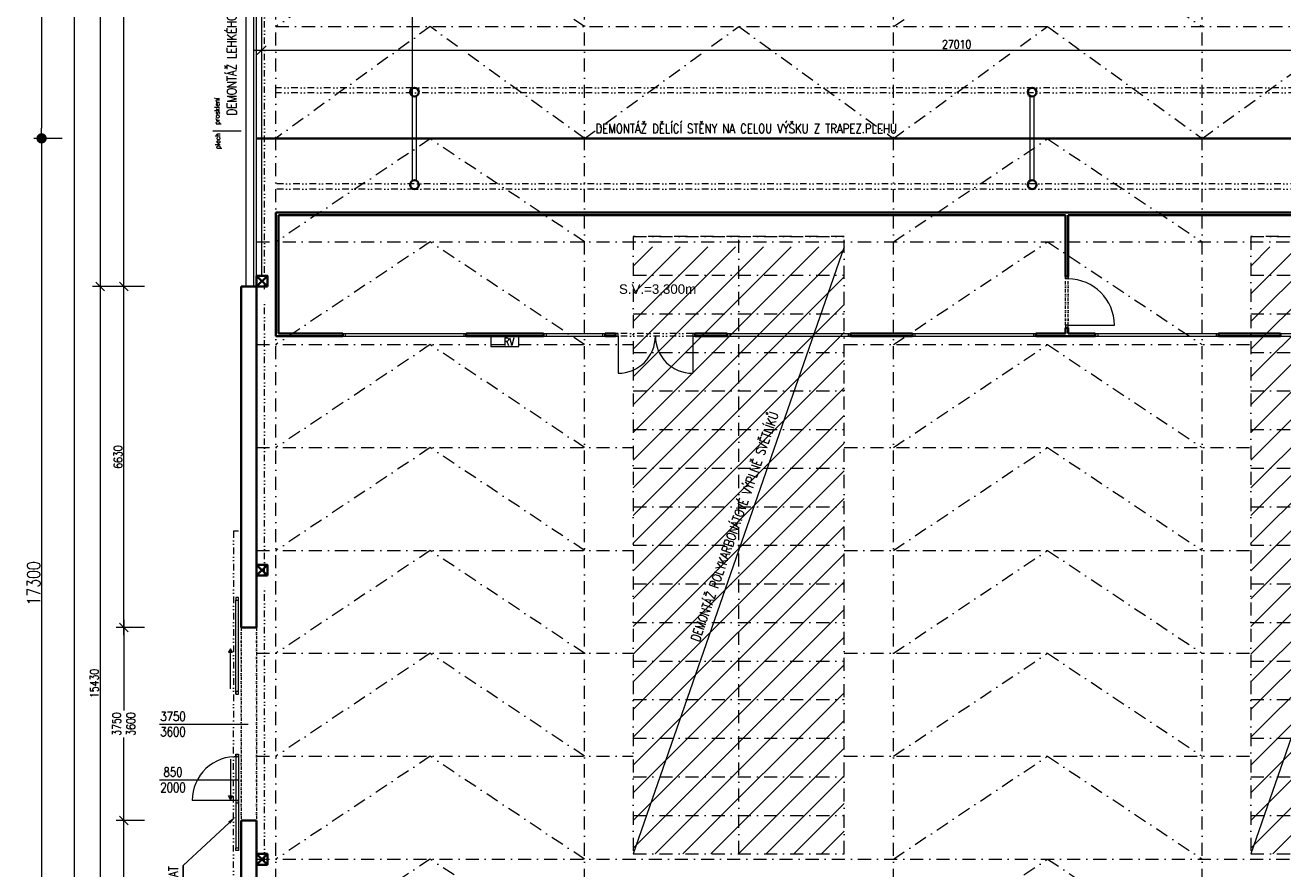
# Model space of a CAD drawing. Header units: millimetres. Extents: x -485339 to 286898, y -1189934 to 1602269.
# Tile 156 of 230: x -144751 to -120312, y -630809 to -614408. Entities that reach past the tile are written whole.
import ezdxf
from ezdxf import colors
from ezdxf.entities.mleader import LeaderData, LeaderLine
from ezdxf.math import Vec2, Vec3

# ---------------------------------------------------------------- set-up
doc = ezdxf.new("R2010")
doc.units = ezdxf.units.MM
doc.header["$LTSCALE"] = 10
for name, pattern in [('DASHDOT', [25.4, 12.7, -6.35, 0, -6.35]), ('DASHED', [19.05, 12.7, -6.35]), ('DĚLICÍ2', [15.875, 6.35, -3.175, 0, -3.175, 0, -3.175])]:
    doc.linetypes.add(name, pattern=pattern)
doc.layers.get('Defpoints').update_dxf_attribs({"lineweight": 0})
for name, color, linetype, lineweight, true_color in [('BOUR_DVEŘE', 7, 'Continuous', 18, 0x4ccd32), ('BOUR_OBV.PLÁŠT', 7, 'Continuous', 18, 0x4ccd32), ('BOUR_OKNA', 7, 'Continuous', 18, 0x4ccd32), ('BOUR_ČÁRY_OBRYS', 7, 'Continuous', 35, 0x4ccd32), ('BOUR_ŠRAFY', 7, 'Continuous', 18, 0x4ccd32), ('BOURÁNÍ_POPIS', 7, 'Continuous', 18, 0x4ccd32)]:
    doc.layers.add(name, color=color, linetype=linetype, lineweight=lineweight, true_color=true_color)
for name, color, linetype, lineweight in [('St__otvory_dveře', 40, 'Continuous', 18), ('St_kóty', 132, 'Continuous', 18), ('St_plocha_místnosti', 250, 'Continuous', 18), ('St_sloupy_konstrukce haly', 5, 'Continuous', 35), ('St_sloupy_opláštění_půdorys', 25, 'Continuous', 35), ('St_čáry_nad', 250, 'DĚLICÍ2', 18), ('St_čáry_osy', 250, 'DASHDOT', 18), ('St_čáry_plné', 250, 'Continuous', 18)]:
    doc.layers.add(name, color=color, linetype=linetype, lineweight=lineweight)
doc.styles.add('Andy', font='arial.ttf')
doc.styles.get("Standard").update_dxf_attribs({"font": 'simplex.shx', "width": 0.8})
doc.linetypes.add('ZIGZAG', pattern='A,0.00254,-5.08,[131,ltypeshp.shx,S=5.08,R=0,X=-5.08,Y=0],-10.16,[131,ltypeshp.shx,S=5.08,R=180,X=5.08,Y=0],-5.08', length=20.32254)
doc.dimstyles.new('stavebníM100', dxfattribs={"dimtxt": 165, "dimasz": 170, "dimexe": 150, "dimexo": 100, "dimgap": 30, "dimtad": 1, "dimdec": 0, "dimtxsty": 'Standard', "dimblk": 'OBLIQUE', "dimcen": -2.5, "dimdle": 150, "dimclrd": 256, "dimclre": 256, "dimclrt": 256, "dimadec": 4, "dimazin": 0, "dimtfac": 1, "dimtdec": 0, "dimtmove": 2, "dimatfit": 3, "dimldrblk": 'OBLIQUE', "dimfxl": 400, "dimfxlon": 1, "dimlwd": -1, "dimlwe": -1, "dimarcsym": 0})
doc.dimstyles.new('stavebníM100_modul', dxfattribs={"dimtxt": 250, "dimasz": 200, "dimexe": 150, "dimexo": 100, "dimgap": 30, "dimtad": 1, "dimdec": 0, "dimtxsty": 'Standard', "dimblk": 'DOT', "dimcen": -2.5, "dimdle": 150, "dimclrd": 256, "dimclre": 256, "dimclrt": 256, "dimadec": 4, "dimazin": 0, "dimtfac": 1, "dimtdec": 0, "dimtmove": 2, "dimatfit": 3, "dimldrblk": 'OBLIQUE', "dimfxl": 400, "dimfxlon": 1, "dimlwd": -1, "dimlwe": -1, "dimarcsym": 0})
doc.dimstyles.new('stavebníM50 vnitřní', dxfattribs={"dimtxt": 100, "dimasz": 100, "dimexe": 50, "dimexo": 100, "dimgap": 30, "dimtad": 1, "dimdec": 0, "dimtxsty": 'Standard', "dimblk": 'OBLIQUE', "dimcen": 2.5, "dimclrd": 256, "dimclre": 256, "dimclrt": 256, "dimadec": 0, "dimazin": 0, "dimtfac": 1, "dimtdec": 0, "dimtmove": 2, "dimatfit": 2, "dimldrblk": 'OBLIQUE', "dimfxl": 250, "dimfxlon": 1, "dimlwd": -1, "dimlwe": -1, "dimarcsym": 0})

# ---------------------------------------------------------------- blocks, each defined once
blk = doc.blocks.new('G$CD8A98CDB')
at = {"layer": 'St_sloupy_konstrukce haly', "color": 250, "lineweight": 18, "ltscale": 2}
for points in [[(-825, 0), (825, 0)], [(-825, -80), (825, -80)]]:
    blk.add_lwpolyline(points, dxfattribs=at)
at = {"layer": 'St_sloupy_konstrukce haly', "ltscale": 2}
for centre in [(-900, -40), (900, -40)]:
    blk.add_circle(centre, 85, dxfattribs=at)
blk = doc.blocks.new('G$C8B08AB9A')
at = {"layer": 'St__otvory_dveře', "color": 0, "linetype": 'DĚLICÍ2', "ltscale": 2}
for points in [[(-3750, 0), (-3750, -100), (0, -100)], [(3750, 0), (3750, -100), (0, -100)]]:
    blk.add_lwpolyline(points, dxfattribs=at)
at = {"layer": 'St__otvory_dveře', "color": 0, "ltscale": 2}
for points in [[(-2459, -50), (-2409, -50), (-2409, 0), (-2459, 0)], [(-634, -50), (-584, -50), (-584, 0), (-634, 0)], [(634, -50), (584, -50), (584, 0), (634, 0)], [(2459, -50), (2409, -50), (2409, 0), (2459, 0)], [(-1465, -156), (-1398, -195), (-1398, -118)], [(1465, -156), (1398, -195), (1398, -118)]]:
    blk.add_lwpolyline(points, close=True, dxfattribs=at)
for points in [[(-584, 0), (-2409, 0)], [(584, 0), (2409, 0)], [(-584, -50), (-2409, -50)], [(-683, -156), (-1465, -156)], [(584, -50), (2409, -50)], [(683, -156), (1465, -156)]]:
    blk.add_lwpolyline(points, dxfattribs=at)
blk = doc.blocks.new('G$C0F2906C7')
at = {"layer": 'St_sloupy_opláštění_půdorys', "ltscale": 2}
blk.add_lwpolyline([(-105, -105), (105, -105), (105, 105), (-105, 105)], close=True, dxfattribs=at)
for points in [[(-105, 105), (105, -105)], [(105, 105), (-105, -105)]]:
    blk.add_lwpolyline(points, dxfattribs=at)
blk = doc.blocks.new('G$CE3D3B369')
at = {"layer": 'St_čáry_osy', "linetype": 'ByBlock', "ltscale": 2}
blk.add_lwpolyline([(0, 0), (12000, 0), (12000, 4100), (0, 4100)], close=True, dxfattribs=at)
for points in [[(750, 4100), (750, 0)], [(1500, 4100), (1500, 0)], [(2250, 4100), (2250, 0)], [(3000, 4100), (3000, 0)], [(3750, 4100), (3750, 0)], [(4500, 4100), (4500, 0)], [(5250, 4100), (5250, 0)], [(6000, 4100), (6000, 0)], [(6750, 4100), (6750, 0)], [(7500, 4100), (7500, 0)], [(8250, 4100), (8250, 0)], [(9000, 4100), (9000, 0)], [(9750, 4100), (9750, 0)], [(10500, 4100), (10500, 0)], [(11250, 4100), (11250, 0)], [(0, 2050), (12000, 2050)]]:
    blk.add_lwpolyline(points, dxfattribs=at)
at = {"layer": 'St_čáry_osy', "ltscale": 2}
blk.add_lwpolyline([(12000, 4100), (12000, 0)], dxfattribs=at)
blk = doc.blocks.new('*U3702')
at = {"layer": 'St_čáry_osy', "ltscale": 2}
blk.add_lwpolyline([(3000, 1000), (0, -1000), (-3000, 1000)], dxfattribs=at)
blk = doc.blocks.new('*U3701')
at = {"layer": 'Defpoints', "ltscale": 2}
for p in [(0, 0), (0, -2000), (0, -4000), (0, -6000), (0, -8000)]:
    blk.add_blockref('*U3702', p, dxfattribs=at)
blk = doc.blocks.new('*U3705')
at = {"layer": 'St_čáry_osy', "ltscale": 2}
blk.add_lwpolyline([(-3000, -1000), (-4, 1000), (3000, -1000)], dxfattribs=at)
blk = doc.blocks.new('*U3706')
at = {"layer": 'St_čáry_osy', "ltscale": 2}
blk.add_blockref('*U3705', (0, 0), dxfattribs=at)
blk = doc.blocks.new('*U3719')
at = {"layer": 'St_čáry_osy', "ltscale": 2}
blk.add_lwpolyline([(-3000, -1000), (-4, 1000), (3000, -1000)], dxfattribs=at)
blk = doc.blocks.new('*U3720')
at = {"layer": 'St_čáry_osy', "ltscale": 2}
for p in [(0, 14000), (0, 12000), (0, 10000), (0, 8000), (0, 6000), (0, 4000), (0, 2000), (0, 0)]:
    blk.add_blockref('*U3719', p, dxfattribs=at)
blk = doc.blocks.new('*U3721')
at = {"layer": 'St_čáry_osy', "ltscale": 2}
blk.add_lwpolyline([(3000, -1000), (0, 1000), (-3000, -1000)], dxfattribs=at)
blk = doc.blocks.new('*U3722')
at = {"layer": 'St_čáry_osy', "ltscale": 2}
for p in [(0, 14000), (0, 12000), (0, 10000), (0, 8000), (0, 6000), (0, 4000), (0, 2000), (0, 0)]:
    blk.add_blockref('*U3721', p, dxfattribs=at)
blk = doc.blocks.new('_Dot')
at = {"color": 0, "linetype": 'ByBlock', "lineweight": -2}
blk.add_line((-0.5, 0), (-1, 0), dxfattribs=at)
at = {"color": 0, "linetype": 'ByBlock', "const_width": 0.5}
blk.add_lwpolyline([(-0.25, 0, 1), (0.25, 0, 1)], format="xyb", close=True, dxfattribs=at)
blk = doc.blocks.new('*D4092')
at = {"layer": 'Defpoints', "color": 0}
for p in [(-125185, -615709), (-113185, -615709), (-125185, -638883)]:
    blk.add_point(p, dxfattribs=at)
at = {"layer": 'St_kóty'}
for p, q in [((-125185, -638483), (-125185, -639033)), ((-113185, -638483), (-113185, -639033)), ((-113385, -638883), (-124985, -638883))]:
    blk.add_line(p, q, dxfattribs=at)
at = {"layer": 'St_kóty', "xscale": 200, "yscale": 200, "zscale": 200, "rotation": 180}
blk.add_blockref('_Dot', (-125185, -638883), dxfattribs=at)
at = {"layer": 'St_kóty', "xscale": 200, "yscale": 200, "zscale": 200}
blk.add_blockref('_Dot', (-113185, -638883), dxfattribs=at)
at = {"layer": 'St_kóty', "insert": (-119185, -638728), "char_height": 250, "attachment_point": 5}
blk.add_mtext('12000', dxfattribs=at)
blk = doc.blocks.new('_OBLIQUE')
at = {"color": 0, "linetype": 'ByBlock'}
blk.add_line((-0.5, -0.5), (0.5, 0.5), dxfattribs=at)
blk = doc.blocks.new('*D4093')
at = {"layer": 'Defpoints', "color": 0}
for p in [(-137185, -615709), (-125185, -615709), (-137185, -638883)]:
    blk.add_point(p, dxfattribs=at)
at = {"layer": 'St_kóty'}
for p, q in [((-137185, -638483), (-137185, -639033)), ((-125185, -638483), (-125185, -639033)), ((-125385, -638883), (-136985, -638883))]:
    blk.add_line(p, q, dxfattribs=at)
at = {"layer": 'St_kóty', "xscale": 200, "yscale": 200, "zscale": 200, "rotation": 180}
blk.add_blockref('_Dot', (-137185, -638883), dxfattribs=at)
at = {"layer": 'St_kóty', "xscale": 200, "yscale": 200, "zscale": 200}
blk.add_blockref('_Dot', (-125185, -638883), dxfattribs=at)
at = {"layer": 'St_kóty', "insert": (-131185, -638728), "char_height": 250, "attachment_point": 5}
blk.add_mtext('12000', dxfattribs=at)
blk = doc.blocks.new('*D4094')
at = {"layer": 'Defpoints', "color": 0}
for p in [(-137185, -615709), (-140555, -634919), (-140555, -638883)]:
    blk.add_point(p, dxfattribs=at)
at = {"layer": 'St_kóty'}
for p, q in [((-140555, -638483), (-140555, -639033)), ((-137185, -638483), (-137185, -639033)), ((-137385, -638883), (-140355, -638883))]:
    blk.add_line(p, q, dxfattribs=at)
at = {"layer": 'St_kóty', "xscale": 200, "yscale": 200, "zscale": 200, "rotation": 180}
blk.add_blockref('_Dot', (-140555, -638883), dxfattribs=at)
at = {"layer": 'St_kóty', "xscale": 200, "yscale": 200, "zscale": 200}
blk.add_blockref('_Dot', (-137185, -638883), dxfattribs=at)
at = {"layer": 'St_kóty', "insert": (-138870, -638728), "char_height": 250, "attachment_point": 5}
blk.add_mtext('3370', dxfattribs=at)
blk = doc.blocks.new('*D4096')
at = {"layer": 'Defpoints', "color": 0}
for p in [(-142835, -629869), (-140555, -629869), (-140555, -634919)]:
    blk.add_point(p, dxfattribs=at)
at = {"layer": 'St_kóty'}
for p, q in [((-142835, -635069), (-142835, -629719)), ((-142435, -629869), (-142985, -629869)), ((-142435, -634919), (-142985, -634919))]:
    blk.add_line(p, q, dxfattribs=at)
at = {"layer": 'St_kóty', "linetype": 'ByBlock', "xscale": 170, "yscale": 170, "zscale": 170}
for p, rotation in [((-142835, -629869), 90), ((-142835, -634919), 270)]:
    blk.add_blockref('_OBLIQUE', p, dxfattribs=dict(at, rotation=rotation))
at = {"layer": 'St_kóty', "insert": (-142947, -632394), "char_height": 165, "attachment_point": 5, "rotation": 90}
blk.add_mtext('5050', dxfattribs=at)
blk = doc.blocks.new('*D4097')
at = {"layer": 'Defpoints', "color": 0}
for p in [(-142835, -626119), (-140555, -626119), (-140555, -629869)]:
    blk.add_point(p, dxfattribs=at)
at = {"layer": 'St_kóty'}
for p, q in [((-142435, -626119), (-142985, -626119)), ((-142835, -625969), (-142835, -627732)), ((-142835, -630019), (-142835, -628257)), ((-142435, -629869), (-142985, -629869))]:
    blk.add_line(p, q, dxfattribs=at)
at = {"layer": 'St_kóty', "linetype": 'ByBlock', "xscale": 170, "yscale": 170, "zscale": 170}
for p, rotation in [((-142835, -626119), 90), ((-142835, -629869), 270)]:
    blk.add_blockref('_OBLIQUE', p, dxfattribs=dict(at, rotation=rotation))
at = {"layer": 'St_kóty', "insert": (-142835, -627994), "char_height": 165, "attachment_point": 5, "rotation": 90}
blk.add_mtext('3750\\P3600', dxfattribs=at)
blk = doc.blocks.new('*D4098')
at = {"layer": 'Defpoints', "color": 0}
for p in [(-142835, -619489), (-140555, -619489), (-140555, -626119)]:
    blk.add_point(p, dxfattribs=at)
at = {"layer": 'St_kóty'}
for p, q in [((-142435, -619489), (-142985, -619489)), ((-142835, -626269), (-142835, -619339)), ((-142435, -626119), (-142985, -626119))]:
    blk.add_line(p, q, dxfattribs=at)
at = {"layer": 'St_kóty', "linetype": 'ByBlock', "xscale": 170, "yscale": 170, "zscale": 170}
for p, rotation in [((-142835, -619489), 90), ((-142835, -626119), 270)]:
    blk.add_blockref('_OBLIQUE', p, dxfattribs=dict(at, rotation=rotation))
at = {"layer": 'St_kóty', "insert": (-142947, -622804), "char_height": 165, "attachment_point": 5, "rotation": 90}
blk.add_mtext('6630', dxfattribs=at)
blk = doc.blocks.new('*D4099')
at = {"layer": 'Defpoints', "color": 0}
for p in [(-142835, -606799), (-140255, -606799), (-140555, -619489)]:
    blk.add_point(p, dxfattribs=at)
at = {"layer": 'St_kóty'}
for p, q in [((-142435, -606799), (-142985, -606799)), ((-142835, -619639), (-142835, -606649)), ((-142435, -619489), (-142985, -619489))]:
    blk.add_line(p, q, dxfattribs=at)
at = {"layer": 'St_kóty', "linetype": 'ByBlock', "xscale": 170, "yscale": 170, "zscale": 170}
for p, rotation in [((-142835, -606799), 90), ((-142835, -619489), 270)]:
    blk.add_blockref('_OBLIQUE', p, dxfattribs=dict(at, rotation=rotation))
at = {"layer": 'St_kóty', "insert": (-142947, -613144), "char_height": 165, "attachment_point": 5, "rotation": 90}
blk.add_mtext('12690', dxfattribs=at)
blk = doc.blocks.new('*D4105')
at = {"layer": 'Defpoints', "color": 0}
for p in [(-140455, -567764), (-143295, -619489), (-140555, -619489)]:
    blk.add_point(p, dxfattribs=at)
at = {"layer": 'St_kóty'}
for p, q in [((-143295, -567614), (-143295, -619639)), ((-142895, -567764), (-143445, -567764)), ((-142895, -619489), (-143445, -619489))]:
    blk.add_line(p, q, dxfattribs=at)
at = {"layer": 'St_kóty', "linetype": 'ByBlock', "xscale": 170, "yscale": 170, "zscale": 170}
for p, rotation in [((-143295, -567764), 90), ((-143295, -619489), 270)]:
    blk.add_blockref('_OBLIQUE', p, dxfattribs=dict(at, rotation=rotation))
at = {"layer": 'St_kóty', "insert": (-143407, -593627), "char_height": 165, "attachment_point": 5, "rotation": 90}
blk.add_mtext('51725', dxfattribs=at)
blk = doc.blocks.new('*D4106')
at = {"layer": 'Defpoints', "color": 0}
for p in [(-140555, -619489), (-143295, -634919), (-140555, -634919)]:
    blk.add_point(p, dxfattribs=at)
at = {"layer": 'St_kóty'}
for p, q in [((-142895, -619489), (-143445, -619489)), ((-143295, -619339), (-143295, -635069)), ((-142895, -634919), (-143445, -634919))]:
    blk.add_line(p, q, dxfattribs=at)
at = {"layer": 'St_kóty', "linetype": 'ByBlock', "xscale": 170, "yscale": 170, "zscale": 170}
for p, rotation in [((-143295, -619489), 90), ((-143295, -634919), 270)]:
    blk.add_blockref('_OBLIQUE', p, dxfattribs=dict(at, rotation=rotation))
at = {"layer": 'St_kóty', "insert": (-143407, -627204), "char_height": 165, "attachment_point": 5, "rotation": 90}
blk.add_mtext('15430', dxfattribs=at)
blk = doc.blocks.new('*D4107')
at = {"layer": 'Defpoints', "color": 0}
for p in [(-143791, -567764), (-140455, -567764), (-140555, -634919)]:
    blk.add_point(p, dxfattribs=at)
at = {"layer": 'St_kóty'}
for p, q in [((-143791, -635069), (-143791, -567614)), ((-143391, -567764), (-143941, -567764)), ((-143391, -634919), (-143941, -634919))]:
    blk.add_line(p, q, dxfattribs=at)
at = {"layer": 'St_kóty', "linetype": 'ByBlock', "xscale": 170, "yscale": 170, "zscale": 170}
for p, rotation in [((-143791, -567764), 90), ((-143791, -634919), 270)]:
    blk.add_blockref('_OBLIQUE', p, dxfattribs=dict(at, rotation=rotation))
at = {"layer": 'St_kóty', "insert": (-143904, -601342), "char_height": 165, "attachment_point": 5, "rotation": 90}
blk.add_mtext('67155', dxfattribs=at)
blk = doc.blocks.new('*D4110')
at = {"layer": 'Defpoints', "color": 0}
for p in [(-137225, -592264), (-144432, -616609), (-137225, -616609)]:
    blk.add_point(p, dxfattribs=at)
at = {"layer": 'St_kóty'}
for p, q in [((-144032, -592264), (-144582, -592264)), ((-144432, -592464), (-144432, -616409)), ((-144032, -616609), (-144582, -616609))]:
    blk.add_line(p, q, dxfattribs=at)
at = {"layer": 'St_kóty', "xscale": 200, "yscale": 200, "zscale": 200}
for p, rotation in [((-144432, -592264), 90), ((-144432, -616609), 270)]:
    blk.add_blockref('_Dot', p, dxfattribs=dict(at, rotation=rotation))
at = {"layer": 'St_kóty', "insert": (-144587, -604437), "char_height": 250, "attachment_point": 5, "rotation": 90}
blk.add_mtext('24345', dxfattribs=at)
blk = doc.blocks.new('*D4111')
at = {"layer": 'Defpoints', "color": 0}
for p in [(-137225, -616609), (-144432, -633909), (-137225, -633909)]:
    blk.add_point(p, dxfattribs=at)
at = {"layer": 'St_kóty'}
for p, q in [((-144032, -616609), (-144582, -616609)), ((-144432, -616809), (-144432, -633709)), ((-144032, -633909), (-144582, -633909))]:
    blk.add_line(p, q, dxfattribs=at)
at = {"layer": 'St_kóty', "xscale": 200, "yscale": 200, "zscale": 200}
for p, rotation in [((-144432, -616609), 90), ((-144432, -633909), 270)]:
    blk.add_blockref('_Dot', p, dxfattribs=dict(at, rotation=rotation))
at = {"layer": 'St_kóty', "insert": (-144587, -625259), "char_height": 250, "attachment_point": 5, "rotation": 90}
blk.add_mtext('17300', dxfattribs=at)
blk = doc.blocks.new('*D4170')
at = {"layer": 'Defpoints', "color": 0}
for p in [(-113145, -614893), (-140155, -616609), (-113145, -616609)]:
    blk.add_point(p, dxfattribs=at)
at = {"layer": 'St_kóty'}
for p, q in [((-140155, -615293), (-140155, -614743)), ((-113145, -615293), (-113145, -614743)), ((-140305, -614893), (-112995, -614893))]:
    blk.add_line(p, q, dxfattribs=at)
at = {"layer": 'St_kóty', "xscale": 170, "yscale": 170, "zscale": 170, "rotation": 180}
blk.add_blockref('_OBLIQUE', (-140155, -614893), dxfattribs=at)
at = {"layer": 'St_kóty', "xscale": 170, "yscale": 170, "zscale": 170}
blk.add_blockref('_OBLIQUE', (-113145, -614893), dxfattribs=at)
at = {"layer": 'St_kóty', "insert": (-126650, -614780), "char_height": 165, "attachment_point": 5}
blk.add_mtext('27010', dxfattribs=at)
blk = doc.blocks.new('*D5385')
at = {"layer": 'Defpoints', "color": 0}
for p in [(-43625, -616887), (-140555, -634919), (-43625, -640487)]:
    blk.add_point(p, dxfattribs=at)
at = {"layer": 'St_kóty'}
for p, q in [((-140555, -640237), (-140555, -640537)), ((-43625, -640237), (-43625, -640537)), ((-140555, -640487), (-43625, -640487))]:
    blk.add_line(p, q, dxfattribs=at)
at = {"layer": 'St_kóty', "linetype": 'ByBlock', "xscale": 100, "yscale": 100, "zscale": 100, "rotation": 180}
blk.add_blockref('_OBLIQUE', (-140555, -640487), dxfattribs=at)
at = {"layer": 'St_kóty', "linetype": 'ByBlock', "xscale": 100, "yscale": 100, "zscale": 100}
blk.add_blockref('_OBLIQUE', (-43625, -640487), dxfattribs=at)
at = {"layer": 'St_kóty', "insert": (-92090, -640407), "char_height": 100, "attachment_point": 5}
blk.add_mtext('96930', dxfattribs=at)
blk = doc.blocks.new('G$C3028C24B')
at = {"layer": 'BOUR_DVEŘE', "ltscale": 2}
for points in [[(15345, -1240), (15395, -1240), (15395, -1290), (15345, -1290)], [(15345, -2240), (15395, -2240), (15395, -2190), (15345, -2190)], [(6600, -2400), (6650, -2400), (6650, -2350), (6600, -2350)], [(8100, -2400), (8150, -2400), (8150, -2350), (8100, -2350)]]:
    blk.add_lwpolyline(points, close=True, dxfattribs=at)
at = {"layer": 'BOUR_DVEŘE', "linetype": 'DĚLICÍ2'}
for points in [[(15345, -2190), (15345, -1290)], [(15395, -2190), (15395, -1290)]]:
    blk.add_lwpolyline(points, dxfattribs=at)
at = {"layer": 'BOUR_DVEŘE', "ltscale": 2}
for points in [[(15395, -2190), (16295, -2190)], [(6650, -2400), (6650, -3125)], [(8100, -2400), (8100, -3125)]]:
    blk.add_lwpolyline(points, dxfattribs=at)
at = {"layer": 'BOUR_DVEŘE', "linetype": 'DĚLICÍ2', "ltscale": 2}
for points in [[(8100, -2350), (6650, -2350)], [(8100, -2400), (6650, -2400)]]:
    blk.add_lwpolyline(points, dxfattribs=at)
at = {"layer": 'BOUR_DVEŘE', "ltscale": 2}
for centre, radius, start, end in [((15395, -2190), 900, 0, 90), ((6650, -2400), 725, 270, 0), ((8100, -2400), 725, 180, 270)]:
    blk.add_arc(centre, radius, start, end, dxfattribs=at)
at = {"layer": 'BOUR_OKNA', "ltscale": 2}
for points in [[(1300, -2350), (3700, -2350)], [(1300, -2400), (3700, -2400)], [(1350, -2350), (1350, -2400)], [(3650, -2350), (3650, -2400)], [(5200, -2350), (6400, -2350)], [(5200, -2400), (6400, -2400)], [(5250, -2350), (5250, -2400)], [(6350, -2350), (6350, -2400)], [(8770, -2350), (11170, -2350)], [(8770, -2400), (11170, -2400)], [(8820, -2350), (8820, -2400)], [(11120, -2350), (11120, -2400)], [(12370, -2350), (14770, -2350)], [(12370, -2400), (14770, -2400)], [(12420, -2350), (12420, -2400)], [(14720, -2350), (14720, -2400)], [(15920, -2350), (18320, -2350)], [(15920, -2400), (18320, -2400)], [(15970, -2350), (15970, -2400)], [(18270, -2350), (18270, -2400)], [(19520, -2350), (20720, -2350)], [(19520, -2400), (20720, -2400)]]:
    blk.add_lwpolyline(points, dxfattribs=at)
at = {"layer": 'BOUR_ČÁRY_OBRYS', "ltscale": 2}
for points in [[(0, 0), (0, -2400)], [(0, 0), (26130, 0)], [(50, -50), (50, -2350)], [(50, -50), (15345, -50)], [(15345, -1240), (15345, -50)], [(15395, -50), (26080, -50)], [(15395, -1240), (15395, -50)], [(15395, -1240), (15345, -1240)], [(1300, -2400), (0, -2400)], [(1300, -2350), (50, -2350)], [(1300, -2350), (1300, -2400)], [(3700, -2350), (3700, -2400)], [(5200, -2350), (3700, -2350)], [(3700, -2400), (5200, -2400)], [(5200, -2350), (5200, -2400)], [(6400, -2350), (6400, -2400)], [(6400, -2350), (6600, -2350)], [(6600, -2400), (6400, -2400)], [(6600, -2350), (6600, -2400)], [(8150, -2350), (8150, -2400)], [(8150, -2350), (8770, -2350)], [(8770, -2400), (8150, -2400)], [(8770, -2350), (8770, -2400)], [(11170, -2350), (11170, -2400)], [(11170, -2350), (12370, -2350)], [(12370, -2400), (11170, -2400)], [(12370, -2350), (12370, -2400)], [(14770, -2350), (14770, -2400)], [(15345, -2350), (14770, -2350)], [(14770, -2400), (15920, -2400)], [(15395, -2240), (15345, -2240)], [(15345, -2350), (15345, -2240)], [(15395, -2350), (15395, -2240)], [(15920, -2350), (15395, -2350)], [(15920, -2350), (15920, -2400)], [(18320, -2350), (18320, -2400)], [(18320, -2350), (19520, -2350)], [(18320, -2400), (19520, -2400)], [(19520, -2350), (19520, -2400)]]:
    blk.add_lwpolyline(points, dxfattribs=at)
at = {"layer": 'St_čáry_plné', "ltscale": 2}
blk.add_lwpolyline([(4175, -2606), (4725, -2606), (4725, -2400), (4175, -2400)], close=True, dxfattribs=at)
at = {"layer": 'BOURÁNÍ_POPIS', "ltscale": 2, "style": 'Andy'}
blk.add_text('S.V.=3,300m', height=185, dxfattribs=at).set_placement((6668, -1580))
at = {"layer": 'St_čáry_plné', "ltscale": 2, "width": 0.8}
blk.add_text('RV', height=150, dxfattribs=at).set_placement((4429, -2582))

msp = doc.modelspace()

# ---------------------------------------------------------------- hatches: boundary and pattern name
at = {"layer": 'BOUR_ŠRAFY', "linetype": 'DASHED'}
h = msp.add_hatch(dxfattribs=at)
h.set_pattern_fill('ANSI31', color=256, scale=120)
h.set_pattern_definition([(45, (12000, 0), (-269.40768, 269.40768), [])])
h.paths.add_polyline_path([(-132934.2, -630519.2), (-128834.2, -630519.2), (-128834.2, -618719.2), (-132934.2, -618719.2)])
h = msp.add_hatch(dxfattribs=at)
h.set_pattern_fill('ANSI31', color=256, scale=120)
h.set_pattern_definition([(45, (24000, 0), (-269.40768, 269.40768), [])])
h.paths.add_polyline_path([(-120934.2, -630519.2), (-116834.2, -630519.2), (-116834.2, -618719.2), (-120934.2, -618719.2)])

# ---------------------------------------------------------------- linework, layer by layer
at = {"layer": 'BOUR_DVEŘE'}
for points in [[(-142142.4, -627994.2), (-140419.4, -627994.2)], [(-142142.4, -629077.9), (-140604.9, -629077.9)]]:
    msp.add_lwpolyline(points, dxfattribs=at)
at = {"layer": 'BOUR_DVEŘE', "ltscale": 2}
msp.add_lwpolyline([(-140654.9, -629478.1), (-141504.9, -629478.1)], dxfattribs=at)
msp.add_arc((-140654.9, -629478.1), 850, 86.62771, 180, dxfattribs=at)
at = {"layer": 'BOUR_OBV.PLÁŠT'}
for points in [[(-140304.9, -619489.2), (-140304.9, -606799.2)], [(-140254.9, -619489.2), (-140254.9, -606799.2)]]:
    msp.add_lwpolyline(points, dxfattribs=at)
at = {"layer": 'BOUR_ČÁRY_OBRYS', "linetype": 'ZIGZAG', "lineweight": 35, "ltscale": 0.5}
msp.add_lwpolyline([(-140254.9, -616609.2), (-113144.9, -616609.2)], dxfattribs=at)
at = {"layer": 'BOURÁNÍ_POPIS'}
for points in [[(-128834.2, -618719.2), (-132934.2, -630519.2)], [(-116834.2, -618719.2), (-120934.2, -630519.2)]]:
    msp.add_lwpolyline(points, dxfattribs=at)
at = {"layer": 'Defpoints', "ltscale": 2}
for points in [[(-137224.9, -616609.2), (-137224.9, -592264.2)], [(-141104.9, -616459.2), (-140554.9, -616459.2)]]:
    msp.add_lwpolyline(points, dxfattribs=at)
at = {"layer": 'St__otvory_dveře', "ltscale": 2}
msp.add_lwpolyline([(-140654.9, -629478.1), (-140654.9, -629528.1), (-140604.9, -629528.1), (-140604.9, -629478.1)], close=True, dxfattribs=at)
at = {"layer": 'St_sloupy_konstrukce haly', "ltscale": 2}
for points in [[(-140554.9, -619489.2), (-140554.9, -626119.2)], [(-140254.9, -619489.2), (-140554.9, -619489.2)], [(-140254.9, -619489.2), (-140254.9, -626119.2)], [(-140254.9, -626119.2), (-140554.9, -626119.2)], [(-140254.9, -629869.2), (-140554.9, -629869.2)], [(-140554.9, -629869.2), (-140554.9, -634919.2)], [(-140254.9, -629869.2), (-140254.9, -634919.2)]]:
    msp.add_lwpolyline(points, dxfattribs=at)
at = {"layer": 'St_čáry_nad', "ltscale": 2}
for points in [[(-140099.9, -619539.2), (-140099.9, -567764.4)], [(-43825.2, -615624.2), (-139879.9, -615624.2)], [(-43825.2, -615724.2), (-139879.9, -615724.2)], [(-74604.9, -617494.2), (-139879.9, -617494.2)], [(-74604.9, -617594.2), (-139879.9, -617594.2)], [(-140099.9, -625109.2), (-140099.9, -619749.2)], [(-140099.9, -630679.2), (-140099.9, -625319.2)]]:
    msp.add_lwpolyline(points, dxfattribs=at)
at = {"layer": 'St_čáry_nad'}
for points in [[(-140554.9, -626119.2), (-140554.9, -629869.2)], [(-140254.9, -626119.2), (-140254.9, -629869.2)]]:
    msp.add_lwpolyline(points, dxfattribs=at)
at = {"layer": 'St_čáry_osy', "ltscale": 2}
for points in [[(-139879.9, -634619.2), (-139879.9, -567627.2)], [(-133879.9, -634619.2), (-133879.9, -567627.2)], [(-127879.9, -634619.2), (-127879.9, -567627.2)], [(-121879.9, -634619.2), (-121879.9, -567627.2)], [(-139879.9, -614436.7), (-43825.2, -614423.9)], [(-133879.9, -616609.2), (-136879.9, -614436.7), (-139879.9, -616609.2)], [(-133879.9, -616609.2), (-130884.2, -614436.7), (-127879.9, -616609.2)], [(-127879.9, -616609.2), (-124884.2, -614436.7), (-121879.9, -616609.2)], [(-121879.9, -616609.2), (-118884.2, -614436.7), (-115879.9, -616609.2)], [(-140254.9, -618619.2), (-74504.9, -618619.2)], [(-140254.9, -620619.2), (-132947.1, -620619.2)], [(-128834.2, -620619.2), (-120934.2, -620619.2)], [(-140254.9, -622619.2), (-132934.2, -622619.2)], [(-128834.2, -622619.2), (-120934.2, -622619.2)], [(-140254.9, -624619.2), (-132934.2, -624619.2)], [(-128834.2, -624619.2), (-120934.2, -624619.2)], [(-140254.9, -626619.2), (-132934.2, -626619.2)], [(-128834.2, -626619.2), (-120934.2, -626619.2)], [(-140254.9, -628619.2), (-132934.2, -628619.2)], [(-128834.2, -628619.2), (-120934.2, -628619.2)], [(-140254.9, -630619.2), (-70504.9, -630619.2)]]:
    msp.add_lwpolyline(points, dxfattribs=at)
at = {"layer": 'St_čáry_plné', "ltscale": 2}
for points in [[(-140454.9, -619489.2), (-140454.9, -606799.2)], [(-140254.9, -619489.2), (-140254.9, -606989.2)], [(-140154.9, -619279.2), (-140154.9, -613249.2)]]:
    msp.add_lwpolyline(points, dxfattribs=at)

# ---------------------------------------------------------------- block references
at = {"layer": 'BOUR_DVEŘE', "ltscale": 2, "xscale": -1, "rotation": 270}
msp.add_blockref('G$C8B08AB9A', (-140604.9, -627994.2), dxfattribs=at)
at = {"layer": 'St_plocha_místnosti', "ltscale": 2}
msp.add_blockref('G$C3028C24B', (-139879.9, -618051.2), dxfattribs=at)
at = {"layer": 'St_sloupy_konstrukce haly', "ltscale": 2, "rotation": 90}
for p in [(-137224.9, -616609.2), (-125224.9, -616609.2)]:
    msp.add_blockref('G$CD8A98CDB', p, dxfattribs=at)
at = {"layer": 'St_sloupy_opláštění_půdorys', "ltscale": 2, "rotation": 90}
for p in [(-140149.9, -619384.2), (-140149.9, -625004.2), (-140149.9, -630624.2)]:
    msp.add_blockref('G$C0F2906C7', p, dxfattribs=at)
at = {"layer": 'St_čáry_osy', "ltscale": 2, "xscale": -1, "rotation": 180}
msp.add_blockref('*U3701', (-136879.9, -613436.7), dxfattribs=at)
at = {"layer": 'St_čáry_osy', "ltscale": 2}
for name, p in [('*U3706', (-124879.9, -613436.7)), ('*U3722', (-136879.9, -631619.2)), ('*U3720', (-124879.9, -631619.2))]:
    msp.add_blockref(name, p, dxfattribs=at)
at = {"layer": 'St_čáry_osy', "ltscale": 2, "rotation": 90}
for p in [(-128834.2, -630519.2), (-116834.2, -630519.2)]:
    msp.add_blockref('G$CE3D3B369', p, dxfattribs=at)

# ---------------------------------------------------------------- texts
at = {"layer": 'BOUR_DVEŘE', "char_height": 180, "width": 1342.526, "attachment_point": 5}
for s, insert in [('3750\\P3600', (-141878.5, -627994.2)), ('850\\P2000', (-141878.5, -629077.9))]:
    msp.add_mtext(s, dxfattribs=dict(at, insert=insert))
at = {"layer": 'BOURÁNÍ_POPIS', "width": 0.8}
for s, rotation, p in [('DEMONTÁŽ LEHKÉHO OBVODOVÉHO PLÁŠTĚ (DRÁTOSKLO+TRAP.PLECH)', 90, (-140646.8, -616160)), ('DEMONTÁŽ POLYKARBONÁTOVÉ VÝPLNĚ SVĚTLÍKŮ', 70.83983, (-131650.2, -626406.7))]:
    msp.add_text(s, height=180, rotation=rotation, dxfattribs=at).set_placement(p)
msp.add_text('DEMONTÁŽ DĚLÍCÍ STĚNY NA CELOU VÝŠKU Z TRAPEZ.PLEHU', height=180, dxfattribs=at).set_placement((-133666.4, -616508.3))
at = {"layer": 'Defpoints', "ltscale": 2, "width": 0.8}
for s, p in [('prosklení', (-140973.3, -616341.9)), ('plech', (-140960.1, -616816.3))]:
    msp.add_text(s, height=100, rotation=90, dxfattribs=at).set_placement(p)

# ---------------------------------------------------------------- dimensions: what is measured, and where the dimension line sits
at = {"layer": 'St_kóty'}
for base, p1, p2, dimstyle, picture, middle in [((-143791.1, -567764.4), (-140554.9, -634919.2), (-140454.9, -567764.4), 'stavebníM100', '*D4107', (-143903.6, -601341.8)), ((-143295, -619489.2), (-140454.9, -567764.4), (-140554.9, -619489.2), 'stavebníM100', '*D4105', (-143407.5, -593626.8)), ((-144431.9, -616609.2), (-137224.9, -592263.9), (-137224.9, -616609.2), 'stavebníM100_modul', '*D4110', (-144586.9, -604436.6)), ((-142834.7, -606799.2), (-140554.9, -619489.2), (-140254.9, -606799.2), 'stavebníM100', '*D4099', (-142947.2, -613144.2)), ((-144431.9, -633909.2), (-137224.9, -616609.2), (-137224.9, -633909.2), 'stavebníM100_modul', '*D4111', (-144586.9, -625259.2)), ((-143295, -634919.2), (-140554.9, -619489.2), (-140554.9, -634919.2), 'stavebníM100', '*D4106', (-143407.5, -627204.2)), ((-142834.7, -619489.2), (-140554.9, -626119.2), (-140554.9, -619489.2), 'stavebníM100', '*D4098', (-142947.2, -622804.2)), ((-142834.7, -629869.2), (-140554.9, -634919.2), (-140554.9, -629869.2), 'stavebníM100', '*D4096', (-142947.2, -632394.2))]:
    dim = msp.add_linear_dim(base=base, p1=p1, p2=p2, angle=90, dimstyle=dimstyle, dxfattribs=at)
    dim.commit()
    dim.dimension.update_dxf_attribs({"geometry": picture, "text_midpoint": middle})
for base, p1, p2, dimstyle, picture, middle in [((-113144.9, -614892.6), (-140154.9, -616609.2), (-113144.9, -616609.2), 'stavebníM100', '*D4170', (-126649.9, -614780.1)), ((-140554.9, -638883.1), (-137184.9, -615709.2), (-140554.9, -634919.2), 'stavebníM100_modul', '*D4094', (-138869.9, -638728.1)), ((-137184.9, -638883.1), (-125184.9, -615709.2), (-137184.9, -615709.2), 'stavebníM100_modul', '*D4093', (-131184.9, -638728.1)), ((-125184.9, -638883.1), (-113184.9, -615709.2), (-125184.9, -615709.2), 'stavebníM100_modul', '*D4092', (-119184.9, -638728.1)), ((-43625.2, -640486.7), (-140554.9, -634919.2), (-43625.2, -616887.4), 'stavebníM50 vnitřní', '*D5385', (-92090, -640406.7))]:
    dim = msp.add_linear_dim(base=base, p1=p1, p2=p2, dimstyle=dimstyle, dxfattribs=at)
    dim.commit()
    dim.dimension.update_dxf_attribs({"geometry": picture, "text_midpoint": middle})
dim = msp.add_linear_dim(base=(-142834.7, -626119.2), p1=(-140554.9, -629869.2), p2=(-140554.9, -626119.2), angle=90, text='<>\\P3600', dimstyle='stavebníM100', override={"dimtxsty": 'Standard'}, dxfattribs=at)
dim.commit()
dim.dimension.update_dxf_attribs({"geometry": '*D4097', "text_midpoint": (-142834.7, -627994.2), "dimtype": 160})

# ---------------------------------------------------------------- leaders
at = {"layer": 'BOURÁNÍ_POPIS'}
ml = msp.add_multileader_mtext('Standard', dxfattribs=at)
ml.set_content('VÝMĚNA VRAT')
ml.set_leader_properties()
ml.build(insert=Vec2(0, 0))
ml.multileader.update_dxf_attribs({"text_left_attachment_type": 6, "text_right_attachment_type": 6, "arrow_head_size": 180})
ctx = ml.context
ctx.base_point, ctx.char_height, ctx.arrow_head_size, ctx.plane_origin, ctx.plane_x_axis, ctx.plane_y_axis = Vec3(-141682.5, -632286.8), 180, 180, Vec3(-142646.8, -629967.3), Vec3(0, 1), Vec3(-1, 0)
ctx.left_attachment, ctx.right_attachment, ctx.text_align_type = 6, 6, 2
notes = []
notes.append((ctx, [(0, (1, 1, 0), (-141682.5, -630745.6), (0, -1), 8, [(0, [(-140654.9, -629789.2)], 0, [])])]))
ctx.mtext.insert, ctx.mtext.text_direction, ctx.mtext.rotation, ctx.mtext.alignment, ctx.mtext.flow_direction = Vec3(-141960.2, -630755.6), Vec3(0, 1), 1.5707963, 3, 5
for ctx, leaders in notes:
    for number, flags, end, landing, length, lines in leaders:
        leader = LeaderData()
        leader.index, (leader.has_last_leader_line, leader.has_dogleg_vector, leader.attachment_direction) = number, flags
        leader.last_leader_point, leader.dogleg_vector, leader.dogleg_length = Vec3(end), Vec3(landing), length
        for number, points, colour, breaks in lines:
            line = LeaderLine()
            line.index, line.vertices, line.color, line.breaks = number, Vec3.list(points), colors.encode_raw_color(colour), breaks
            leader.lines.append(line)
        ctx.leaders.append(leader)

doc.saveas('drawing.dxf')
